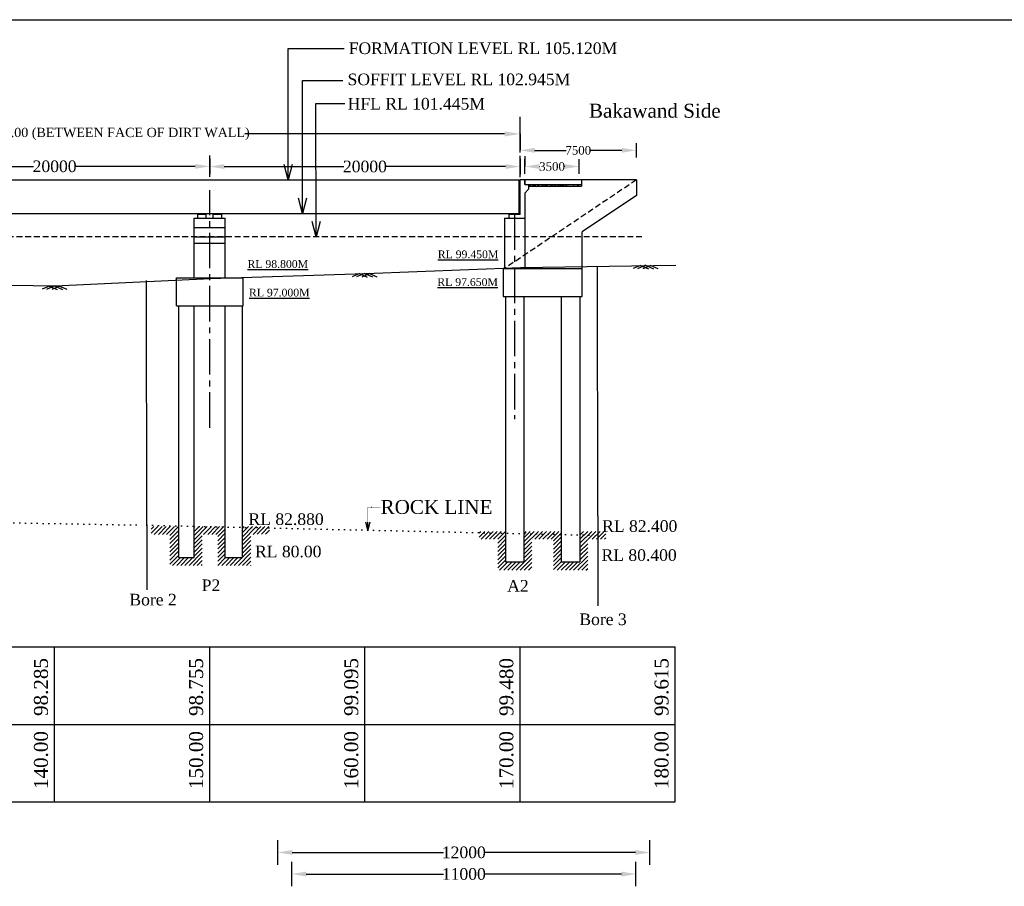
# Model space of a CAD drawing. Header units: millimetres. Extents: x -20950785 to 389010297, y -11535949 to 14056629.
# Tile 12 of 256: x 8031777 to 8095242, y -1112067 to -1056175. Entities that reach past the tile are written whole.
import ezdxf

# ---------------------------------------------------------------- set-up
doc = ezdxf.new("R2010")
doc.units = ezdxf.units.MM
doc.header["$LTSCALE"] = 60
doc.header["$MEASUREMENT"] = 0
for name, pattern in [('CENTER2', [28.575, 19.05, -3.175, 3.175, -3.175]), ('DOT2', [0.125, 0, -0.125]), ('HIDDEN', [0.375, 0.25, -0.125])]:
    doc.linetypes.add(name, pattern=pattern)
doc.styles.add('style1', font='txt.shx', dxfattribs={"height": 1})
doc.dimstyles.get("Standard").update_dxf_attribs({"dimtxt": 400, "dimasz": 215, "dimexe": 0.18, "dimexo": 0.0625, "dimgap": 0.09, "dimtad": 0, "dimtih": 1, "dimtoh": 1, "dimdec": 0, "dimzin": 4, "dimdsep": 46, "dimtxsty": 'Standard', "dimblk": 'OPEN90', "dimcen": 0, "dimadec": 0, "dimazin": 1, "dimtfac": 1, "dimtdec": 0, "dimtix": 1, "dimtofl": 0, "dimtmove": 0, "dimatfit": 3, "dimldrblk": 'OPEN30', "dimfxl": 1, "dimtolj": 1, "dimtzin": 0, "dimarcsym": 0})

# ---------------------------------------------------------------- blocks, each defined once
blk = doc.blocks.new('*D225')
at = {"color": 0, "linetype": 'Continuous', "lineweight": -2, "transparency": 16777216}
for p, q in [((8024028, -1065636), (8024028, -1065636)), ((8024963, -1065636), (8032675, -1065636)), ((8043093, -1065636), (8035381, -1065636)), ((8044028, -1065648), (8044028, -1065635))]:
    blk.add_line(p, q, dxfattribs=at)
for points in [[(8024963, -1065480), (8024963, -1065791), (8024028, -1065636)], [(8043093, -1065480), (8043093, -1065791), (8044028, -1065636)]]:
    blk.add_solid(points, dxfattribs=at)
at = {"layer": 'Defpoints', "color": 0, "linetype": 'Continuous', "lineweight": -2, "transparency": 16777216}
for p in [(8024028, -1065636), (8024028, -1065636), (8044028, -1065648)]:
    blk.add_point(p, dxfattribs=at)
at = {"color": 0, "linetype": 'Continuous', "transparency": 16777216, "insert": (8034028, -1065636), "char_height": 500, "attachment_point": 5}
blk.add_mtext('\\A1;{\\fTimes New Roman|b0|i0|c0|p18;\\H1.5x;20000}', dxfattribs=at)
blk = doc.blocks.new('*D226')
at = {"color": 0, "linetype": 'Continuous', "lineweight": -2, "transparency": 16777216}
for p, q in [((8044030, -1065648), (8044030, -1065648)), ((8044965, -1065648), (8052677, -1065648)), ((8063095, -1065648), (8055383, -1065648)), ((8064030, -1065660), (8064030, -1065648))]:
    blk.add_line(p, q, dxfattribs=at)
for points in [[(8044965, -1065492), (8044965, -1065804), (8044030, -1065648)], [(8063095, -1065492), (8063095, -1065804), (8064030, -1065648)]]:
    blk.add_solid(points, dxfattribs=at)
at = {"layer": 'Defpoints', "color": 0, "linetype": 'Continuous', "lineweight": -2, "transparency": 16777216}
for p in [(8044030, -1065648), (8044030, -1065648), (8064030, -1065660)]:
    blk.add_point(p, dxfattribs=at)
at = {"color": 0, "linetype": 'Continuous', "transparency": 16777216, "insert": (8054030, -1065648), "char_height": 500, "attachment_point": 5}
blk.add_mtext('\\A1;{\\fTimes New Roman|b0|i0|c0|p18;\\H1.5x;20000}', dxfattribs=at)
blk = doc.blocks.new('*D229')
at = {"color": 0, "linetype": 'Continuous', "lineweight": -2, "transparency": 16777216}
for p, q in [((8004030, -1063544), (8004030, -1063544)), ((8005030, -1063544), (8021766, -1063544)), ((8063030, -1063544), (8046294, -1063544)), ((8064030, -1063544), (8064030, -1063544))]:
    blk.add_line(p, q, dxfattribs=at)
for points in [[(8005030, -1063377), (8005030, -1063711), (8004030, -1063544)], [(8063030, -1063377), (8063030, -1063711), (8064030, -1063544)]]:
    blk.add_solid(points, dxfattribs=at)
at = {"layer": 'Defpoints', "color": 0, "linetype": 'Continuous', "lineweight": -2, "transparency": 16777216}
for p in [(8004030, -1063544), (8064030, -1063544), (8064030, -1063544)]:
    blk.add_point(p, dxfattribs=at)
at = {"color": 0, "linetype": 'Continuous', "transparency": 16777216, "insert": (8034030, -1063544), "char_height": 500, "attachment_point": 5}
blk.add_mtext('\\A1;{\\fTimes New Roman|b0|i0|c0|p18;\\H1.2x;LENGTH OF BRIDGE 60.00 (BETWEEN FACE OF DIRT WALL)}', dxfattribs=at)
blk = doc.blocks.new('*D221')
at = {"color": 0, "linetype": 'Continuous', "lineweight": -2, "transparency": 16777216}
for p, q in [((8064340, -1064973), (8064340, -1065644)), ((8065275, -1065644), (8065309, -1065644)), ((8066905, -1065644), (8066871, -1065644)), ((8067840, -1065643), (8067840, -1065643))]:
    blk.add_line(p, q, dxfattribs=at)
for points in [[(8065275, -1065488), (8065275, -1065799), (8064340, -1065644)], [(8066905, -1065488), (8066905, -1065799), (8067840, -1065644)]]:
    blk.add_solid(points, dxfattribs=at)
at = {"layer": 'Defpoints', "color": 0, "linetype": 'Continuous', "lineweight": -2, "transparency": 16777216}
for p in [(8064340, -1064973), (8064340, -1065644), (8067840, -1065644)]:
    blk.add_point(p, dxfattribs=at)
at = {"color": 0, "linetype": 'Continuous', "transparency": 16777216, "insert": (8066090, -1065644), "char_height": 500, "attachment_point": 5}
blk.add_mtext('\\A1;{\\fTimes New Roman|b0|i0|c0|p18;\\H1.1x;3500}', dxfattribs=at)
blk = doc.blocks.new('*D231')
at = {"color": 0, "linetype": 'Continuous', "lineweight": -2, "transparency": 16777216}
for p, q in [((8064030, -1064602), (8064030, -1064602)), ((8064965, -1064602), (8066997, -1064602)), ((8070595, -1064602), (8068563, -1064602)), ((8071530, -1064602), (8071530, -1064602))]:
    blk.add_line(p, q, dxfattribs=at)
for points in [[(8064965, -1064446), (8064965, -1064758), (8064030, -1064602)], [(8070595, -1064446), (8070595, -1064758), (8071530, -1064602)]]:
    blk.add_solid(points, dxfattribs=at)
at = {"layer": 'Defpoints', "color": 0, "linetype": 'Continuous', "lineweight": -2, "transparency": 16777216}
for p in [(8064030, -1064602), (8064030, -1064602), (8071530, -1064602)]:
    blk.add_point(p, dxfattribs=at)
at = {"color": 0, "linetype": 'Continuous', "transparency": 16777216, "insert": (8067780, -1064602), "char_height": 500, "attachment_point": 5}
blk.add_mtext('\\A1;{\\fTimes New Roman|b0|i0|c0|p18;\\H1.1x;7500}', dxfattribs=at)
blk = doc.blocks.new('*D243')
at = {"color": 0, "linetype": 'Continuous', "lineweight": -2, "transparency": 16777216}
for p, q in [((8049308, -1111277), (8049308, -1111276)), ((8050243, -1111277), (8059105, -1111277)), ((8070567, -1111277), (8061705, -1111277)), ((8071502, -1111277), (8071502, -1111276))]:
    blk.add_line(p, q, dxfattribs=at)
for points in [[(8050243, -1111121), (8050243, -1111432), (8049308, -1111277)], [(8070567, -1111121), (8070567, -1111432), (8071502, -1111277)]]:
    blk.add_solid(points, dxfattribs=at)
at = {"layer": 'Defpoints', "color": 0, "linetype": 'Continuous', "lineweight": -2, "transparency": 16777216}
for p in [(8049308, -1111277), (8071502, -1111277), (8071502, -1111277)]:
    blk.add_point(p, dxfattribs=at)
at = {"color": 0, "linetype": 'Continuous', "transparency": 16777216, "insert": (8060405, -1111277), "char_height": 500, "attachment_point": 5}
blk.add_mtext('\\A1;{\\fTimes New Roman|b0|i0|c0|p18;\\H1.5x;11000}', dxfattribs=at)
blk = doc.blocks.new('*D244')
at = {"color": 0, "linetype": 'Continuous', "lineweight": -2, "transparency": 16777216}
for p, q in [((8048409, -1109883), (8048409, -1109883)), ((8049344, -1109883), (8059105, -1109883)), ((8071467, -1109883), (8061705, -1109883)), ((8072402, -1109883), (8072402, -1109883))]:
    blk.add_line(p, q, dxfattribs=at)
for points in [[(8049344, -1109727), (8049344, -1110039), (8048409, -1109883)], [(8071467, -1109727), (8071467, -1110039), (8072402, -1109883)]]:
    blk.add_solid(points, dxfattribs=at)
at = {"layer": 'Defpoints', "color": 0, "linetype": 'Continuous', "lineweight": -2, "transparency": 16777216}
for p in [(8048409, -1109883), (8072402, -1109883), (8072402, -1109883)]:
    blk.add_point(p, dxfattribs=at)
at = {"color": 0, "linetype": 'Continuous', "transparency": 16777216, "insert": (8060405, -1109883), "char_height": 500, "attachment_point": 5}
blk.add_mtext('\\A1;{\\fTimes New Roman|b0|i0|c0|p18;\\H1.5x;12000}', dxfattribs=at)

msp = doc.modelspace()

# ---------------------------------------------------------------- hatches: boundary and pattern name
at = {"linetype": 'Continuous'}
h = msp.add_hatch(dxfattribs=at)
h.set_pattern_fill('AR-CONC', color=256, scale=50)
h.set_pattern_definition([(50, (6952329.05, -1782533.06), (358.63009, -31.37607), [37.5, -412.5]), (355, (6952329.05, -1782533.06), (-69.37567, 376.09607), [30, -330]), (100.451444, (6952358.94, -1782535.67), (289.25442, 344.72), [31.8701, -350.57106]), (46.1842, (6952329.05, -1782433.06), (533.62067, -82.75964), [56.25, -618.75]), (96.635635, (6952373.5, -1782439.96), (467.33097, 487.0593), [47.80517, -525.85688]), (351.184164, (6952329.05, -1782433.06), (467.33097, 487.0593), [45, -495]), (21, (6952379.05, -1782458.06), (298.453526, -201.309445), [37.5, -412.5]), (326, (6952379.05, -1782458.06), (121.65767, 362.57502), [30, -330]), (71.451445, (6952403.92, -1782474.83), (420.11119, 161.26558), [31.8701, -350.57106]), (37.5, (6952329.05, -1782533.06), (6.079928, 166.446927), [0, -326, 0, -335, 0, -331.25]), (7.5, (6952329.05, -1782533.06), (131.534769, 197.205856), [0, -191, 0, -318.5, 0, -126.25]), (327.5, (6952217.55, -1782533.06), (266.911218, -11.277436), [0, -125, 0, -390, 0, -517.5]), (317.5, (6952167.55, -1782533.06), (291.593085, 50.05249), [0, -162.5, 0, -259, 0, -367.5])])
h.paths.add_polyline_path([(8064580.12, -1066907.92), (8064580.12, -1066807.92), (8067840.12, -1066807.92), (8067840.12, -1066907.92)])
h = msp.add_hatch(color=256, dxfattribs=at)
h.dxf.hatch_style = 1
h.paths.add_polyline_path([(8043680.12, -1068682.8), (8043530.12, -1068682.8), (8043530.12, -1068721.8), (8043680.12, -1068721.8)])
h.paths.add_polyline_path([(8043530.12, -1068682.8), (8043380.12, -1068682.8), (8043380.12, -1068721.8), (8043530.12, -1068721.8)])
h = msp.add_hatch(color=256, dxfattribs=at)
h.dxf.hatch_style = 1
h.paths.add_polyline_path([(8044680.12, -1068682.8), (8044530.12, -1068682.8), (8044530.12, -1068721.8), (8044680.12, -1068721.8)])
h.paths.add_polyline_path([(8044530.12, -1068682.8), (8044380.12, -1068682.8), (8044380.12, -1068721.8), (8044530.12, -1068721.8)])
h = msp.add_hatch(color=256, dxfattribs=at)
h.dxf.hatch_style = 1
h.paths.add_polyline_path([(8063520.12, -1068682.92), (8063840.12, -1068682.92), (8063840.12, -1068734.86), (8063520.12, -1068734.86)])
h = msp.add_hatch(color=256, dxfattribs=at)
h.dxf.hatch_style = 1
h.paths.add_polyline_path([(8063520.12, -1068682.98), (8063840.12, -1068682.98), (8063840.12, -1068734.92), (8063520.12, -1068734.92)])
h = msp.add_hatch(dxfattribs=at)
h.set_pattern_fill('ANSI31', color=256, scale=1500)
h.set_pattern_definition([(45, (5613574.86, -520675.67), (-132.582521, 132.582521), [])])
edge = h.paths.add_edge_path()
edge.add_line((8041947.46, -1088868.42), (8040253.28, -1088868.42))
edge.add_line((8040253.28, -1088868.42), (8040253.28, -1089368.42))
edge.add_line((8040253.28, -1089368.42), (8041447.46, -1089368.42))
edge.add_line((8041447.46, -1089368.42), (8041447.46, -1091368.42))
edge.add_line((8041447.46, -1091368.42), (8043547.46, -1091368.42))
edge.add_line((8043547.46, -1091368.42), (8043547.46, -1089368.42))
edge.add_line((8043547.46, -1089368.42), (8044847.46, -1089368.42))
edge.add_line((8044547.46, -1089368.42), (8044547.46, -1091368.42))
edge.add_line((8044547.46, -1091368.42), (8046253.88, -1091368.42))
edge.add_line((8046253.88, -1091368.42), (8046253.88, -1088868.42))
edge.add_line((8046647.46, -1088868.42), (8046130.12, -1088868.42))
edge.add_line((8046130.12, -1088868.42), (8046130.12, -1090868.42))
edge.add_line((8046247.46, -1090868.42), (8045047.46, -1090868.42))
edge.add_line((8045030.12, -1090868.42), (8045030.12, -1088868.42))
edge.add_line((8045047.46, -1088868.42), (8043047.46, -1088868.42))
edge.add_line((8043047.46, -1088868.42), (8043047.46, -1090868.42))
edge.add_line((8042947.46, -1090868.42), (8042030.12, -1090868.42))
edge.add_line((8042030.12, -1090868.42), (8042030.12, -1088868.42))
edge = h.paths.add_edge_path()
edge.add_line((8047878.57, -1088869.2), (8046647.46, -1088868.42))
edge.add_line((8046253.88, -1088868.42), (8046253.88, -1091368.42))
edge.add_line((8046245.07, -1091368.42), (8046747.46, -1091368.42))
edge.add_line((8046680.03, -1091377.54), (8046680.03, -1089377.54))
edge.add_line((8046747.46, -1089368.42), (8047875.66, -1089354.57))
edge.add_line((8047875.66, -1089354.57), (8047875.66, -1088854.57))
h = msp.add_hatch(dxfattribs=at)
h.set_pattern_fill('ANSI31', color=256, scale=1500)
h.set_pattern_definition([(45, (5634914.72, -520982.82), (-132.582521, 132.582521), [])])
h.paths.add_polyline_path([(8063087.32, -1089175.57), (8061393.14, -1089175.57), (8061393.14, -1089675.57), (8062587.32, -1089675.57), (8062587.32, -1091675.57), (8064787.32, -1091675.57), (8064787.32, -1089675.57), (8066187.32, -1089675.57), (8066187.32, -1091675.57), (8067987.32, -1091675.57), (8067987.32, -1089175.57), (8067887.32, -1089175.57), (8067887.32, -1091175.57), (8066687.32, -1091175.57), (8066687.32, -1089175.57), (8064287.32, -1089175.57), (8064287.32, -1091175.57), (8063087.32, -1091175.57)])
h.paths.add_polyline_path([(8069562.91, -1089175.57), (8067987.32, -1089175.57), (8067987.32, -1091675.57), (8068387.32, -1091675.57), (8068387.32, -1089675.57), (8069562.91, -1089675.57)])

# ---------------------------------------------------------------- linework, layer by layer
for p, q in [((7967119.97, -1056175.2), (8138623.68, -1056175.2)), ((8064030.12, -1064654.06), (8064030.12, -1062448.57)), ((8064030.12, -1064732.18), (8064030.12, -1063373.68)), ((8064030.12, -1063543.94), (8064030.12, -1064560.44)), ((8071530.12, -1065071.97), (8071530.12, -1064131.97)), ((8044025.56, -1066302.94), (8044025.56, -1064944.44)), ((8044025.56, -1065127), (8044025.56, -1066143.5)), ((8044030.12, -1066314.68), (8044030.12, -1064956.18)), ((8064027.84, -1066315.06), (8064027.84, -1064956.56)), ((8064027.84, -1065139.12), (8064027.84, -1066155.62)), ((8064030.12, -1066314.68), (8064030.12, -1064956.18)), ((8064030.12, -1066327.18), (8064030.12, -1064968.68)), ((8064030.12, -1065138.94), (8064030.12, -1066155.44)), ((8064340.12, -1066113.56), (8064340.12, -1065173.56)), ((8067840.12, -1066113.56), (8067840.12, -1065173.56)), ((8024030.12, -1066507.92), (8044030.12, -1066507.92)), ((8044030.12, -1066507.86), (8064030.12, -1066507.86)), ((8044030.12, -1066507.92), (8044030.12, -1066507.92)), ((8063980.12, -1068582.92), (8063980.12, -1066507.92)), ((8063980.12, -1068682.86), (8063980.12, -1066507.98)), ((8064030.12, -1068632.86), (8064030.12, -1066507.92)), ((8064330.12, -1066507.92), (8064030.12, -1066507.92)), ((8064030.12, -1068732.86), (8064030.12, -1066507.98)), ((8064330.12, -1066507.98), (8064030.12, -1066507.98)), ((8064330.12, -1066807.92), (8064330.12, -1066507.92)), ((8064330.12, -1066807.98), (8064330.12, -1066507.98)), ((8064330.12, -1066807.92), (8067980.12, -1066807.92)), ((8064340.12, -1066507.92), (8064340.12, -1066807.92)), ((8071530.12, -1066507.92), (8064340.12, -1066507.92)), ((8064340.12, -1066507.98), (8064340.12, -1066807.98)), ((8064580.12, -1066807.92), (8064580.12, -1067107.92)), ((8064580.12, -1066807.98), (8064580.12, -1067107.98)), ((8067980.12, -1066507.92), (8067980.12, -1066907.92)), ((8071530.12, -1066507.92), (8071530.12, -1067507.92)), ((8064580.12, -1067107.92), (8064330.12, -1067357.92)), ((8064580.12, -1067107.98), (8064330.12, -1067357.98)), ((8064330.12, -1067357.98), (8064330.12, -1072222.71)), ((8064580.12, -1066907.92), (8067980.12, -1066907.92)), ((8071530.12, -1067507.92), (8068030.12, -1069861.07)), ((8024030.12, -1068682.92), (8044030.12, -1068682.92)), ((8043255.12, -1068982.86), (8043255.12, -1068721.8)), ((8043255.12, -1068721.8), (8043805.12, -1068721.8)), ((8043380.12, -1068721.8), (8043380.12, -1068682.8)), ((8043680.12, -1068721.8), (8043680.12, -1068682.8)), ((8043805.12, -1068982.86), (8043805.12, -1068721.8)), ((8044030.12, -1068682.86), (8063980.12, -1068682.86)), ((8044255.12, -1068982.86), (8044255.12, -1068721.8)), ((8044255.12, -1068721.8), (8044805.12, -1068721.8)), ((8044380.12, -1068721.8), (8044380.12, -1068682.8)), ((8044680.12, -1068721.8), (8044680.12, -1068682.8)), ((8044805.12, -1068982.86), (8044805.12, -1068721.8)), ((8064030.12, -1068732.86), (8063330.12, -1068732.86)), ((8063330.12, -1068982.86), (8063330.12, -1068732.86)), ((8063520.12, -1068682.86), (8063520.12, -1068734.86)), ((8063520.12, -1068682.92), (8063520.12, -1068734.92)), ((8063755.12, -1068734.86), (8063520.12, -1068734.86)), ((8063840.12, -1068734.86), (8063520.12, -1068734.86)), ((8063755.12, -1068734.92), (8063520.12, -1068734.92)), ((8063840.12, -1068734.92), (8063520.12, -1068734.92)), ((8063840.12, -1068682.86), (8063840.12, -1068734.86)), ((8063840.12, -1068682.92), (8063840.12, -1068734.92)), ((8064330.12, -1068514.86), (8064330.12, -1072177.71)), ((8043030.12, -1068982.86), (8045030.12, -1068982.86)), ((8043030.12, -1072827.84), (8043030.12, -1068982.86)), ((8045030.12, -1072827.84), (8045030.12, -1068982.86)), ((8063030.12, -1068982.86), (8064330.12, -1068982.86)), ((8063030.12, -1068982.86), (8063030.12, -1072186.21)), ((8063030.12, -1068982.92), (8063030.12, -1070906.92)), ((8043030.12, -1069582.86), (8045030.12, -1069582.86)), ((8063030.12, -1069538.86), (8063030.12, -1072222.71)), ((8063030.12, -1069906.86), (8063030.12, -1071652.92)), ((8068030.12, -1072222.71), (8068030.12, -1069861.07)), ((8043030.12, -1070182.86), (8045030.12, -1070182.86)), ((8043030.12, -1070582.86), (8045030.12, -1070582.86)), ((8053673.04, -1072550.85), (8053211.45, -1072754.65)), ((8054002.73, -1072537.53), (8053489.55, -1072764.11)), ((8053668.59, -1072548.89), (8054181.78, -1072775.47)), ((8054336.87, -1072548.89), (8053823.68, -1072775.47)), ((8054002.73, -1072537.53), (8054515.91, -1072764.11)), ((8054332.42, -1072550.85), (8054794.01, -1072754.65)), ((8062930.12, -1072222.71), (8062930.12, -1074022.71)), ((8062930.12, -1072222.71), (8068030.12, -1072222.71)), ((8068030.12, -1074022.71), (8068030.12, -1072222.71)), ((8069037.89, -1088169.42), (8069029.81, -1072083.38)), ((8071789.82, -1072028.99), (8071328.23, -1072232.8)), ((8072119.51, -1072015.67), (8071606.32, -1072242.25)), ((8071785.37, -1072027.03), (8072298.56, -1072253.61)), ((8072453.64, -1072027.03), (8071940.46, -1072253.61)), ((8072119.51, -1072015.67), (8072632.69, -1072242.25)), ((8072449.2, -1072028.99), (8072910.79, -1072232.8)), ((8039964.35, -1088776.3), (8039956.41, -1072992.63)), ((8041880.12, -1074627.84), (8041880.12, -1072827.84)), ((8041880.12, -1072827.84), (8046180.12, -1072827.84)), ((8046180.12, -1074627.84), (8046180.12, -1072827.84)), ((8033690.17, -1073357.98), (8033228.58, -1073561.78)), ((8034019.86, -1073344.66), (8033506.68, -1073571.24)), ((8033685.72, -1073356.02), (8034198.91, -1073582.6)), ((8034353.99, -1073356.02), (8033840.81, -1073582.6)), ((8034019.86, -1073344.66), (8034533.04, -1073571.24)), ((8034349.55, -1073357.98), (8034811.14, -1073561.78)), ((8062930.12, -1074022.71), (8068030.12, -1074022.71)), ((8063080.12, -1074022.71), (8063080.12, -1090140.49)), ((8064280.12, -1074022.71), (8064280.12, -1091135.42)), ((8066680.12, -1074022.71), (8066680.12, -1091135.42)), ((8067880.12, -1074022.71), (8067880.12, -1091135.42)), ((8041880.12, -1074627.84), (8046180.12, -1074627.84)), ((8042030.12, -1090867.43), (8042030.12, -1074627.84)), ((8043030.12, -1090867.43), (8043030.12, -1074627.84)), ((8045030.12, -1090867.43), (8045030.12, -1074627.84)), ((8046130.12, -1090867.43), (8046130.12, -1074627.84)), ((8069037.89, -1088169.42), (8069037.89, -1093975.3)), ((8039964.35, -1088776.3), (8039964.35, -1092946.95)), ((8063080.12, -1089135.42), (8063080.12, -1091135.42)), ((8042030.12, -1090867.43), (8043030.12, -1090867.43)), ((8045030.12, -1090867.43), (8046130.12, -1090867.43)), ((8063080.12, -1091135.42), (8064280.12, -1091135.42)), ((8066680.12, -1091135.42), (8067880.12, -1091135.42)), ((7982389.14, -1096627.98), (8074030.12, -1096627.98)), ((8034030.12, -1106627.98), (8034030.12, -1096627.98)), ((8044030.12, -1106627.98), (8044030.12, -1096627.98)), ((8054030.12, -1106627.98), (8054030.12, -1096627.98)), ((8064030.12, -1106627.98), (8064030.12, -1096627.98)), ((8074030.12, -1106627.98), (8074030.12, -1096627.98)), ((7982389.14, -1101627.98), (8074030.12, -1101627.98)), ((7982389.14, -1106627.98), (8074030.12, -1106627.98)), ((8048408.77, -1110674.16), (8048408.77, -1109092.39)), ((8072401.51, -1110674.16), (8072401.51, -1109092.39)), ((8049308.5, -1112067.49), (8049308.5, -1110485.72)), ((8071501.78, -1112067.49), (8071501.78, -1110485.72))]:
    msp.add_line(p, q, dxfattribs=at)
at = {"linetype": 'HIDDEN', "ltscale": 25}
for p, q in [((8071530.12, -1066507.92), (8063030.12, -1072222.71)), ((8071885.01, -1070182.98), (7996519, -1070182.98))]:
    msp.add_line(p, q, dxfattribs=at)
at = {"linetype": 'CENTER2', "ltscale": 2}
for p, q in [((8044030.12, -1082493.91), (8044030.12, -1067163.86)), ((8063680.12, -1068734.92), (8063680.12, -1081937.87))]:
    msp.add_line(p, q, dxfattribs=at)
at = {"linetype": 'Continuous'}
msp.add_lwpolyline([(7992296.46, -1069534.02), (7994030.12, -1069637.98), (8004065.18, -1071835.4), (8014065.18, -1072725.4), (8024065.18, -1073180.4), (8034065.18, -1073345.4), (8044065.18, -1072875.4), (8054065.18, -1072535.4), (8064065.18, -1072150.4), (8074065.18, -1072015.4)], dxfattribs=at)
at = {"linetype": 'DOT2', "ltscale": 50}
msp.add_lwpolyline([(8004030.12, -1088137.98), (8039964.35, -1088776.3), (8069037.89, -1089427.98)], dxfattribs=at)

# ---------------------------------------------------------------- texts
at = {"linetype": 'Continuous', "char_height": 750}
for s, insert, attachment_point in [('{\\fTimes New Roman|b0|i0|c0|p18;FORMATION LEVEL RL 105.120M}', (8052984.49, -1058025.94), 4), ('{\\fTimes New Roman|b0|i0|c0|p18;SOFFIT LEVEL RL 102.945M}', (8052912.15, -1060033.48), 4), ('{\\fTimes New Roman|b0|i0|c0|p18;HFL RL 101.445M}', (8052921.05, -1061604.4), 4), ('{\\fTimes New Roman|b0|i0|c0|p18; RL 82.880}', (8046242.9, -1088012.57), 1), ('{\\fTimes New Roman|b0|i0|c0|p18; RL 82.400}', (8069037.89, -1088458.81), 1), ('{\\fTimes New Roman|b0|i0|c0|p18;RL 80.00}', (8046948.43, -1090099.41), 1), ('{\\fTimes New Roman|b0|i0|c0|p18;RL 80.400}', (8069280.02, -1090331.63), 1), ('{\\fTimes New Roman|b0|i0|c0|p18;P2}', (8043509.01, -1092278.13), 1), ('{\\fTimes New Roman|b0|i0|c0|p18;A2}', (8063199.89, -1092309.5), 1), ('{\\fTimes New Roman|b0|i0|c0|p18;Bore 2}', (8038848.59, -1093203.39), 1), ('{\\fTimes New Roman|b0|i0|c0|p18;Bore 3}', (8067851.29, -1094469.87), 1)]:
    msp.add_mtext(s, dxfattribs=dict(at, insert=insert, attachment_point=attachment_point))
at = {"linetype": 'Continuous', "insert": (8068467.45, -1061596.97), "char_height": 900, "attachment_point": 1, "style": 'style1'}
msp.add_mtext('{\\fTimes New Roman|b0|i0|c0|p18;Bakawand Side   }', dxfattribs=at)
at = {"linetype": 'Continuous', "char_height": 1000, "width": 11580.8407, "attachment_point": 1}
for s, insert in [('{\\fTimes New Roman|b0|i0|c0|p18; \\H0.5x;\\LRL 99.450M}', (8058348.13, -1071058.15)), ('{\\fTimes New Roman|b0|i0|c0|p18; \\H0.5x;\\LRL 98.800M}', (8046085.65, -1071683.89)), ('{\\fTimes New Roman|b0|i0|c0|p18; \\H0.5x;\\LRL 97.650M}', (8058319.89, -1072847.75)), ('{\\fTimes New Roman|b0|i0|c0|p18; \\H0.5x;\\LRL 97.000M}', (8046180.12, -1073527.84))]:
    msp.add_mtext(s, dxfattribs=dict(at, insert=insert))
at = {"linetype": 'DOT2', "lineweight": -2, "ltscale": 2, "insert": (8055037.46, -1087609.02), "char_height": 900, "attachment_point": 4}
msp.add_mtext('{\\fTimes New Roman|b0|i0|c0|p18;ROCK LINE}', dxfattribs=at)
at = {"linetype": 'Continuous', "char_height": 900, "attachment_point": 1, "rotation": 90}
for s, insert in [('{\\fTimes New Roman|b0|i0|c0|p18;98.285}', (8032696.91, -1101082.66)), ('{\\fTimes New Roman|b0|i0|c0|p18;98.755}', (8042696.91, -1101082.66)), ('{\\fTimes New Roman|b0|i0|c0|p18;99.095}', (8052696.91, -1101082.66)), ('{\\fTimes New Roman|b0|i0|c0|p18;99.480}', (8062696.91, -1101082.66)), ('{\\fTimes New Roman|b0|i0|c0|p18;99.615}', (8072696.91, -1101082.66)), ('{\\fTimes New Roman|b0|i0|c0|p18;140.00}', (8032696.91, -1105793.24)), ('{\\fTimes New Roman|b0|i0|c0|p18;150.00}', (8042696.91, -1105793.24)), ('{\\fTimes New Roman|b0|i0|c0|p18;160.00}', (8052696.91, -1105793.24)), ('{\\fTimes New Roman|b0|i0|c0|p18;170.00}', (8062696.91, -1105793.24)), ('{\\fTimes New Roman|b0|i0|c0|p18;180.00}', (8072696.91, -1105793.24))]:
    msp.add_mtext(s, dxfattribs=dict(at, insert=insert))

# ---------------------------------------------------------------- dimensions: what is measured, and where the dimension line sits
at = {"linetype": 'Continuous'}
for base, p1, p2, text, override, picture, middle in [((8064030.12, -1063543.94), (8004030.12, -1063543.94), (8064030.12, -1063543.94), '{\\fTimes New Roman|b0|i0|c0|p18;\\H1.2x;LENGTH OF BRIDGE 60.00 (BETWEEN FACE OF DIRT WALL)}', {"dimtxt": 500, "dimasz": 1000, "dimfxl": 300}, '*D229', (8034030.12, -1063543.94)), ((8072401.51, -1109883.28), (8048408.77, -1109883.28), (8072401.51, -1109883.28), '{\\fTimes New Roman|b0|i0|c0|p18;\\H1.5x;12000}', {"dimtxt": 500, "dimasz": 935, "dimfxl": 300}, '*D244', (8060405.14, -1109883.28)), ((8071501.78, -1111276.61), (8049308.5, -1111276.61), (8071501.78, -1111276.61), '{\\fTimes New Roman|b0|i0|c0|p18;\\H1.5x;11000}', {"dimtxt": 500, "dimasz": 935, "dimfxl": 300}, '*D243', (8060405.14, -1111276.61))]:
    dim = msp.add_linear_dim(base=base, p1=p1, p2=p2, text=text, dimstyle='Standard', override=override, dxfattribs=at)
    dim.commit()
    dim.dimension.update_dxf_attribs({"geometry": picture, "text_midpoint": middle})
for base, p1, p2, text, picture, middle in [((8064030.12, -1064601.97), (8071530.12, -1064601.97), (8064030.12, -1064601.97), '{\\fTimes New Roman|b0|i0|c0|p18;\\H1.1x;7500}', '*D231', (8067780.12, -1064601.97)), ((8024027.84, -1065635.63), (8044027.84, -1065648.13), (8024027.84, -1065635.63), '{\\fTimes New Roman|b0|i0|c0|p18;\\H1.5x;20000}', '*D225', (8034027.84, -1065635.63)), ((8044030.12, -1065647.75), (8064030.12, -1065660.25), (8044030.12, -1065647.75), '{\\fTimes New Roman|b0|i0|c0|p18;\\H1.5x;20000}', '*D226', (8054030.12, -1065647.75)), ((8064340.12, -1065643.56), (8067840.12, -1065643.56), (8064340.12, -1064972.55), '{\\fTimes New Roman|b0|i0|c0|p18;\\H1.1x;3500}', '*D221', (8066090.12, -1065643.56))]:
    dim = msp.add_linear_dim(base=base, p1=p1, p2=p2, angle=180, text=text, dimstyle='Standard', override={"dimtxt": 500, "dimasz": 935, "dimfxl": 300}, dxfattribs=at)
    dim.commit()
    dim.dimension.update_dxf_attribs({"geometry": picture, "text_midpoint": middle})

# ---------------------------------------------------------------- leaders
at = {"linetype": 'Continuous', "annotation_type": 0, "has_hookline": 1, "hookline_direction": 0}
for points, text_width in [([(8049084.3, -1066507.92), (8049084.3, -1058036.84), (8052682.73, -1058036.84)], 16877.43), ([(8050008.12, -1068682.92), (8050008.12, -1060088.82), (8052600.77, -1060088.82)], 13935.29), ([(8050885.66, -1070182.71), (8050868.22, -1061585.77), (8052743.88, -1061585.77)], 8602.56)]:
    msp.add_leader(points, dimstyle='Standard', override={"dimtxt": 500, "dimasz": 1000, "dimfxl": 300}, dxfattribs=dict(at, text_width=text_width))
at = {"linetype": 'DOT2', "lineweight": -2, "ltscale": 2, "annotation_type": 0, "has_hookline": 1, "hookline_direction": 0, "text_width": 6996.9}
msp.add_leader([(8054216.06, -1089080.18), (8054216.06, -1087609.02), (8055037.37, -1087609.02)], dimstyle='Standard', override={"dimtxt": 500, "dimasz": 500, "dimfxl": 300}, dxfattribs=at)

doc.saveas('drawing.dxf')
